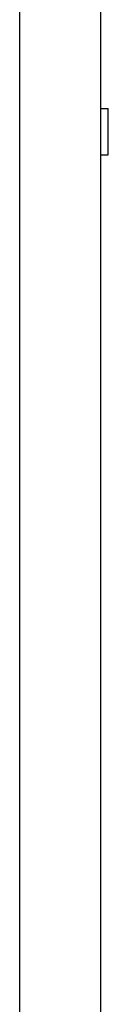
# Model space of a CAD drawing. Header units: millimetres. Extents: x 158 to 846, y 86 to 749.
# Tile 9 of 95: x 247.17 to 249.47, y 111.21 to 136.8. Entities that reach past the tile are written whole.
import ezdxf

# ---------------------------------------------------------------- set-up
doc = ezdxf.new("R2010")
doc.units = ezdxf.units.MM
doc.layers.add('1', color=7, linetype='CONTINUOUS', true_color=0xffffff)

msp = doc.modelspace()

# ---------------------------------------------------------------- linework, layer by layer
at = {"layer": '1', "color": 252, "linetype": 'Continuous'}
msp.add_line((247.167, 104.133), (247.167, 137.533), dxfattribs=at)
at = {"layer": '1', "color": 7, "linetype": 'Continuous'}
for p, q in [((249.267, 137.533), (249.267, 104.133)), ((249.267, 134.483), (249.467, 134.483)), ((249.467, 133.283), (249.467, 134.483)), ((249.267, 133.283), (249.467, 133.283))]:
    msp.add_line(p, q, dxfattribs=at)

doc.saveas('drawing.dxf')
